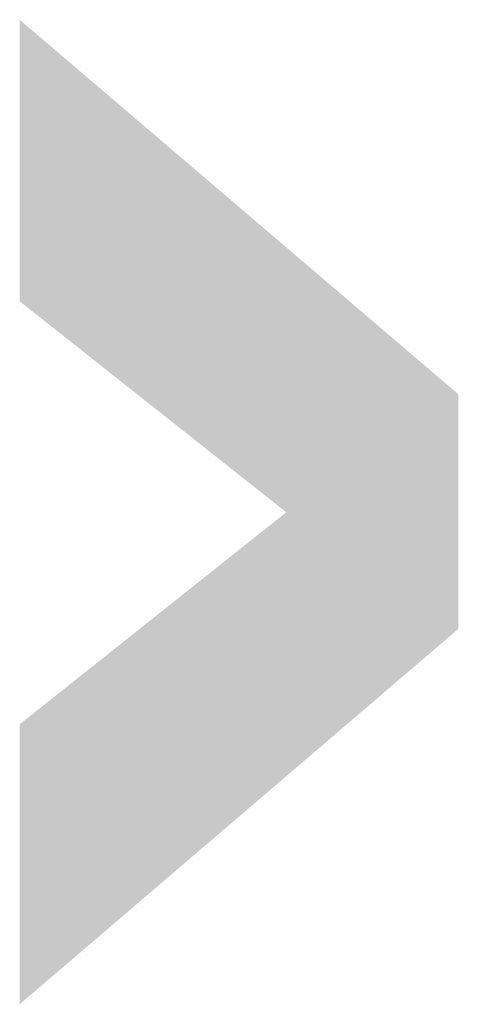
# Model space of a CAD drawing. Extents: x -607893402 to -606472477, y -1001733938 to -1001014811.
# Tile 2 of 23: x -607501380.78 to -607501377.97, y -1001733938.29 to -1001733931.98. Entities that reach past the tile are written whole.
import ezdxf

# ---------------------------------------------------------------- set-up
doc = ezdxf.new("R2010")
doc.units = 0
doc.header["$MEASUREMENT"] = 0
doc.layers.add('ROZPISKA', color=7, linetype='CONTINUOUS')

msp = doc.modelspace()

# ---------------------------------------------------------------- hatches: boundary and pattern name
at = {"layer": 'ROZPISKA', "lineweight": 20}
h = msp.add_hatch(color=256, dxfattribs=at)
edge = h.paths.add_edge_path()
edge.add_spline(control_points=[(-607501379.0694, -1001733935.135), (-607501379.0694, -1001733935.135), (-607501379.0694, -1001733935.135), (-607501379.0694, -1001733935.135), (-607501379.0694, -1001733935.135), (-607501379.0694, -1001733935.135), (-607501380.7803, -1001733936.4945), (-607501380.7803, -1001733936.4945), (-607501380.7803, -1001733936.4945), (-607501380.7803, -1001733936.4945), (-607501380.7803, -1001733938.2898), (-607501380.7803, -1001733938.2898), (-607501380.7803, -1001733938.2898), (-607501377.9652, -1001733935.8833), (-607501377.9652, -1001733935.8833), (-607501377.9652, -1001733935.8833), (-607501377.9652, -1001733935.8833), (-607501377.9652, -1001733934.378), (-607501377.9652, -1001733934.378), (-607501377.9652, -1001733934.378), (-607501377.9652, -1001733934.378), (-607501380.7803, -1001733931.9767), (-607501380.7803, -1001733931.9767)], knot_values=[0.714286, 0.714286, 0.714286, 0.714286, 0.785714, 0.785714, 0.785714, 0.785815, 0.857143, 0.857143, 0.857143, 0.857243, 1, 1, 1, 1.142857, 1.142857, 1.142857, 1.142957, 1.285714, 1.285714, 1.285714, 1.285815, 1.428571, 1.428571, 1.428571, 1.428571], degree=3, periodic=0)
edge.add_spline(control_points=[(-607501380.7803, -1001733931.9767), (-607501380.7803, -1001733931.9767), (-607501380.7803, -1001733931.9767), (-607501380.7803, -1001733931.9767), (-607501380.7803, -1001733931.9767), (-607501380.7803, -1001733931.9767), (-607501380.7803, -1001733933.7824), (-607501380.7803, -1001733933.7824), (-607501380.7803, -1001733933.7824), (-607501380.7803, -1001733933.7824), (-607501379.0694, -1001733935.135), (-607501379.0694, -1001733935.135)], knot_values=[0.428571, 0.428571, 0.428571, 0.428571, 0.5, 0.5, 0.5, 0.5001, 0.571429, 0.571429, 0.571429, 0.571529, 0.714286, 0.714286, 0.714286, 0.714286], degree=3, periodic=0)

doc.saveas('drawing.dxf')
